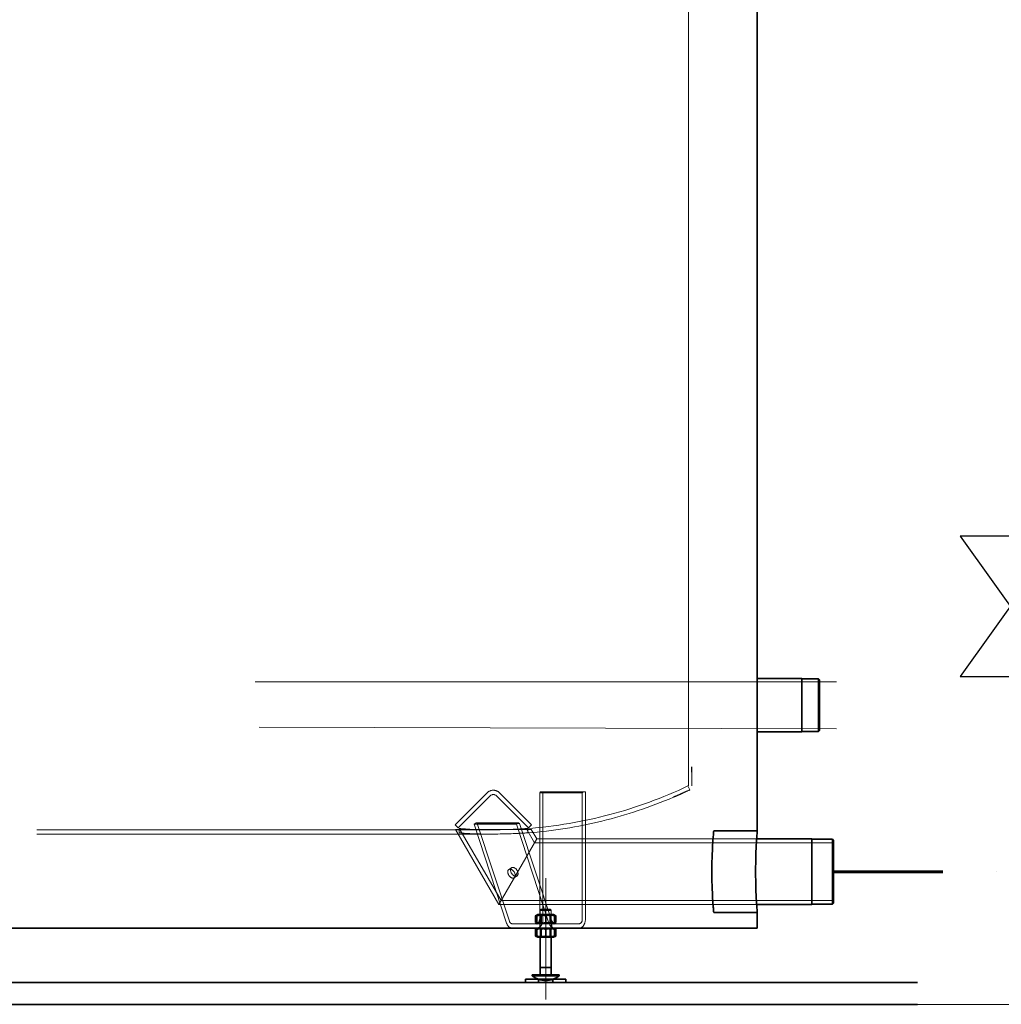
# Model space of a CAD drawing. Header units: millimetres. Extents: x -1254123 to -427507, y -785337 to -378997.
# Tile 4 of 33: x -641151 to -639925, y -406613 to -405383. Entities that reach past the tile are written whole.
import ezdxf

# ---------------------------------------------------------------- set-up
doc = ezdxf.new("R2010")
doc.units = ezdxf.units.MM
doc.header["$LTSCALE"] = 300
doc.linetypes.add('DASHDOT', pattern=[1, 0.5, -0.25, 0, -0.25])
doc.linetypes.add('DASHED', pattern=[0.75, 0.5, -0.25])
doc.layers.get('0').update_dxf_attribs({"lineweight": 9})
for name, color, linetype, lineweight in [('Skrytá (ISO)', 7, 'DASHED', 20), ('Viditelná (ISO)', 7, 'Continuous', 35), ('ZTI-V-other', 150, 'Continuous', 30), ('ZTI-V-SV', 170, 'DASHDOT', 60)]:
    doc.layers.add(name, color=color, linetype=linetype, lineweight=lineweight)

# ---------------------------------------------------------------- blocks, each defined once
blk = doc.blocks.new('ventil')
for p, q in [((62.5, 87.5), (-62.5, 87.5)), ((-62.5, -87.5), (62.5, 87.5)), ((62.5, -87.5), (-62.5, 87.5)), ((-62.5, -87.5), (62.5, -87.5))]:
    blk.add_line(p, q)

msp = doc.modelspace()

# ---------------------------------------------------------------- linework, layer by layer
msp.add_lwpolyline([(-648333.6, -406612.6), (-634608, -406612.6), (-634608, -402638.9)])
at = {"layer": 'Skrytá (ISO)', "color": 7, "ltscale": 31.442379}
for p, q in [((-640315.6, -404181.6), (-640315.6, -406303.8)), ((-640856.7, -406209.9), (-640131.1, -406209.9)), ((-640851.8, -406266.4), (-640131.1, -406268.4)), ((-640315.6, -406303.8), (-640315.6, -406339.9)), ((-640311.5, -406316.5), (-640311.5, -406332.5)), ((-640311.5, -406332.5), (-640311.6, -406332.5)), ((-640311.6, -406332.5), (-640311.6, -406333.1)), ((-640311.5, -406333.1), (-640311.6, -406333.1)), ((-640311.5, -406333.1), (-640311.5, -406339.9)), ((-640567, -406348.5), (-640607, -406388.4)), ((-640511.8, -406388.4), (-640551.7, -406348.5)), ((-640501.2, -406506.5), (-640501.2, -406348.7)), ((-640501.2, -406348.7), (-640448.3, -406348.7)), ((-640497.4, -406347.4), (-640497.4, -406506.5)), ((-640497.4, -406347.4), (-640444.5, -406347.4)), ((-640448.3, -406506.5), (-640448.3, -406348.7)), ((-640444.5, -406347.4), (-640444.5, -406506.5)), ((-640321.6, -406348.2), (-640321.6, -406348.1)), ((-640321, -406348), (-640321, -406347.8)), ((-640316.5, -406339.9), (-640314.2, -406344.8)), ((-640603.1, -406392.2), (-640563.2, -406352.3)), ((-640555.5, -406352.3), (-640515.6, -406392.2)), ((-640334.6, -406353.9), (-640334.6, -406353.8)), ((-640334.6, -406353.9), (-640334.6, -406354)), ((-640334.2, -406353.8), (-640334.2, -406353.6)), ((-640334.2, -406353.8), (-640334.2, -406353.8)), ((-640607, -406388.4), (-640603.1, -406392.2)), ((-640583.4, -406387.8), (-640580.8, -406386.1)), ((-640583.4, -406387.8), (-640530.6, -406387.8)), ((-640542.8, -406511.1), (-640583.4, -406387.8)), ((-640579.6, -406386.7), (-640580.8, -406386.1)), ((-640580.8, -406386.1), (-640527.9, -406386.1)), ((-640526.7, -406386.7), (-640579.6, -406386.7)), ((-640579.6, -406386.7), (-640539.3, -406508.8)), ((-640530.6, -406387.8), (-640527.9, -406386.1)), ((-640489.9, -406511.1), (-640530.6, -406387.8)), ((-640527.9, -406386.1), (-640526.7, -406386.7)), ((-640526.7, -406386.7), (-640486.4, -406508.8)), ((-640515.6, -406392.2), (-640511.8, -406388.4)), ((-640562.6, -406394.6), (-641129.4, -406394.6)), ((-640562.6, -406400.1), (-641129.4, -406400.1)), ((-640512, -406394.2), (-640606.7, -406394.2)), ((-640606.7, -406394.2), (-640552.6, -406488)), ((-640602.2, -406393), (-640602.2, -406398.5)), ((-640601, -406394.2), (-640549.7, -406483.1)), ((-640517.7, -406394.2), (-640508, -406410.9)), ((-640516.5, -406393), (-640516.5, -406398.5)), ((-640512, -406394.2), (-640505.2, -406406)), ((-640552.6, -406488), (-640505.2, -406406)), ((-640505.2, -406406), (-640552.6, -406488)), ((-640508, -406410.9), (-640134.7, -406410.9)), ((-640505.2, -406406), (-640230.6, -406406)), ((-640536.6, -406442), (-640540.1, -406444.3)), ((-640529.8, -406452.3), (-640533.3, -406454.6)), ((-640494, -406606.6), (-640494, -406455.2)), ((-640549.7, -406483.1), (-640134.7, -406483.1)), ((-640552.6, -406488), (-640230.6, -406488)), ((-640500.8, -406528.8), (-640500.8, -406495.2)), ((-640487.2, -406528.8), (-640487.2, -406495.2)), ((-640535.8, -406511.9), (-640505.1, -406511.9)), ((-640505.1, -406511.9), (-640452.2, -406511.9)), ((-640501.5, -406511.9), (-640501.5, -406517.4)), ((-640486.5, -406511.9), (-640486.5, -406517.4))]:
    msp.add_line(p, q, dxfattribs=at)
at = {"layer": 'Skrytá (ISO)', "color": 6, "ltscale": 0.228749}
for p, q in [((-640500.3, -406347.4), (-640501.2, -406348.7)), ((-640448.3, -406348.7), (-640447.4, -406347.4))]:
    msp.add_line(p, q, dxfattribs=at)
at = {"layer": 'Skrytá (ISO)', "color": 6, "ltscale": 0.485363}
msp.add_line((-640500.3, -406347.4), (-640497.4, -406347.4), dxfattribs=at)
at = {"layer": 'Skrytá (ISO)', "color": 7, "ltscale": 31.442379, "flags": 128}
for points in [[(-640334.6, -406353.8), (-640334, -406353.5), (-640333.5, -406353.3), (-640332.9, -406353.1), (-640332.3, -406352.8), (-640331.8, -406352.6), (-640331.2, -406352.3), (-640330.6, -406352.1), (-640330.1, -406351.8), (-640329.5, -406351.6), (-640328.9, -406351.3), (-640328.4, -406351.1), (-640327.8, -406350.9), (-640327.2, -406350.6), (-640326.7, -406350.4), (-640326.1, -406350.1), (-640325.5, -406349.9), (-640325, -406349.6), (-640324.4, -406349.3), (-640323.8, -406349.1), (-640323.3, -406348.8), (-640322.7, -406348.6), (-640322.1, -406348.3), (-640321.6, -406348.1), (-640321, -406347.8)], [(-640321, -406348), (-640321.6, -406348.2), (-640322.1, -406348.5), (-640322.7, -406348.7), (-640323.3, -406349), (-640323.8, -406349.2), (-640324.4, -406349.5), (-640325, -406349.8), (-640325.5, -406350), (-640326.1, -406350.3), (-640326.7, -406350.5), (-640327.2, -406350.8), (-640327.8, -406351), (-640328.4, -406351.2), (-640328.9, -406351.5), (-640329.5, -406351.7), (-640330.1, -406352), (-640330.6, -406352.2), (-640331.2, -406352.5), (-640331.8, -406352.7), (-640332.3, -406353), (-640332.9, -406353.2), (-640333.5, -406353.4), (-640334, -406353.7), (-640334.6, -406353.9)], [(-640321.6, -406348.1), (-640322.1, -406348.3), (-640322.6, -406348.6), (-640323.2, -406348.8), (-640323.7, -406349), (-640324.2, -406349.3), (-640324.7, -406349.5), (-640325.2, -406349.7), (-640325.8, -406350), (-640326.3, -406350.2), (-640326.8, -406350.4), (-640327.3, -406350.7), (-640327.9, -406350.9), (-640328.4, -406351.1), (-640328.9, -406351.4), (-640329.5, -406351.6), (-640330, -406351.8), (-640330.5, -406352), (-640331, -406352.3), (-640331.6, -406352.5), (-640332.1, -406352.7), (-640332.6, -406352.9), (-640333.1, -406353.2), (-640333.7, -406353.4), (-640334.2, -406353.6)], [(-640334.2, -406353.8), (-640333.7, -406353.5), (-640333.1, -406353.3), (-640332.6, -406353.1), (-640332.1, -406352.9), (-640331.6, -406352.6), (-640331, -406352.4), (-640330.5, -406352.2), (-640330, -406352), (-640329.5, -406351.7), (-640328.9, -406351.5), (-640328.4, -406351.3), (-640327.9, -406351), (-640327.3, -406350.8), (-640326.8, -406350.6), (-640326.3, -406350.3), (-640325.8, -406350.1), (-640325.2, -406349.9), (-640324.7, -406349.6), (-640324.2, -406349.4), (-640323.7, -406349.2), (-640323.2, -406348.9), (-640322.6, -406348.7), (-640322.1, -406348.5), (-640321.6, -406348.2)], [(-640602.2, -406393), (-640602.1, -406393), (-640601.9, -406393), (-640601.4, -406393.1), (-640600.9, -406393.1), (-640600.1, -406393.2), (-640599.2, -406393.3), (-640598.2, -406393.3), (-640597, -406393.4), (-640595.6, -406393.5), (-640594.1, -406393.6), (-640592.5, -406393.7), (-640590.8, -406393.8), (-640588.9, -406393.9), (-640586.9, -406394.1), (-640584.8, -406394.1), (-640582.6, -406394.2), (-640580.3, -406394.3), (-640578, -406394.4), (-640575.5, -406394.5), (-640573, -406394.5), (-640570.5, -406394.6), (-640567.8, -406394.6), (-640565.2, -406394.6), (-640562.6, -406394.6)], [(-640562.6, -406400.1), (-640565.2, -406400.1), (-640567.9, -406400), (-640570.5, -406400), (-640573, -406400), (-640575.5, -406399.9), (-640578, -406399.8), (-640580.3, -406399.8), (-640582.6, -406399.7), (-640584.8, -406399.6), (-640586.9, -406399.5), (-640588.9, -406399.4), (-640590.8, -406399.3), (-640592.5, -406399.2), (-640594.1, -406399.1), (-640595.6, -406399), (-640597, -406398.9), (-640598.2, -406398.8), (-640599.2, -406398.7), (-640600.1, -406398.6), (-640600.9, -406398.6), (-640601.4, -406398.5), (-640601.9, -406398.5), (-640602.1, -406398.5), (-640602.2, -406398.5)], [(-640562.6, -406394.6), (-640559.6, -406394.6), (-640556.7, -406394.6), (-640553.7, -406394.6), (-640550.8, -406394.5), (-640548, -406394.4), (-640545.2, -406394.4), (-640542.4, -406394.3), (-640539.8, -406394.2), (-640537.2, -406394.1), (-640534.8, -406394), (-640532.4, -406393.9), (-640530.2, -406393.8), (-640528.1, -406393.7), (-640526.2, -406393.6), (-640524.4, -406393.5), (-640522.8, -406393.4), (-640521.3, -406393.3), (-640520.1, -406393.2), (-640519, -406393.2), (-640518.1, -406393.1), (-640517.4, -406393.1), (-640516.9, -406393), (-640516.6, -406393), (-640516.5, -406393)], [(-640516.5, -406398.5), (-640516.6, -406398.5), (-640516.9, -406398.5), (-640517.4, -406398.5), (-640518.1, -406398.6), (-640519, -406398.6), (-640520.1, -406398.7), (-640521.3, -406398.8), (-640522.8, -406398.8), (-640524.4, -406398.9), (-640526.2, -406399), (-640528.1, -406399.1), (-640530.2, -406399.2), (-640532.4, -406399.3), (-640534.8, -406399.4), (-640537.2, -406399.5), (-640539.8, -406399.6), (-640542.4, -406399.7), (-640545.2, -406399.8), (-640548, -406399.9), (-640550.8, -406399.9), (-640553.7, -406400), (-640556.7, -406400), (-640559.6, -406400.1), (-640562.6, -406400.1)]]:
    msp.add_lwpolyline(points, dxfattribs=at)
at = {"layer": 'Skrytá (ISO)', "color": 7, "ltscale": 31.442379}
for centre, radius, start, end in [((-640846, -406333.1), 534.3, 0, 1.8232), ((-640846, -406332.5), 534.3, 0, 1.7175), ((-640846, -406333.1), 534.5, 0, 1.8227), ((-640846, -406332.5), 534.5, 0, 1.7171), ((-640559.4, -406356.1), 10.9, 45, 135), ((-640559.4, -406356.1), 5.44, 45, 135), ((-640559.4, -405828.9), 565.8, 274.3427, 295.4147), ((-640559.4, -405828.9), 571.2, 293.214, 294.5982), ((-640559.4, -405828.9), 571.1, 294.6044, 294.6681), ((-640559.4, -405828.9), 571.2, 294.6618, 295.4147), ((-640559.4, -405828.9), 571.2, 274.3012, 293.1695), ((-640559.4, -405828.9), 571.1, 293.1753, 293.2199)]:
    msp.add_arc(centre, radius, start, end, dxfattribs=at)
at = {"layer": 'Skrytá (ISO)', "color": 7, "ltscale": 31.442379, "extrusion": (0, 0, -1)}
for centre in [(-640536.7, -406449.4), (-640533.2, -406447.1)]:
    msp.add_ellipse(centre, major_axis=(3.37, -5.11), ratio=0.640856, dxfattribs=at)
for centre, major_axis, start_param, end_param in [((-640535.8, -406506.5), (0, -10.9), 0, 1.134464), ((-640535.8, -406506.5), (0, -5.44), 0, 1.134464), ((-640505.1, -406506.5), (0, -10.9), 4.712389, 6.283185), ((-640482.9, -406506.5), (0, -10.9), 0, 1.134464), ((-640452.2, -406506.5), (0, -10.9), 4.712389, 6.283185), ((-640452.2, -406506.5), (0, -5.44), 4.712389, 6.283185)]:
    msp.add_ellipse(centre, major_axis=major_axis, ratio=0.707107, start_param=start_param, end_param=end_param, dxfattribs=at)
at = {"layer": 'Viditelná (ISO)'}
for p, q in [((-640229.9, -404129.3), (-640229.9, -406319.5)), ((-640229.9, -406205.9), (-640174.2, -406205.9)), ((-640174.2, -406272.3), (-640174.2, -406205.9)), ((-640174.2, -406206.3), (-640153.3, -406206.3)), ((-640153.3, -406206.3), (-640153.3, -406271.9)), ((-640152.2, -406207.4), (-640153.3, -406206.3)), ((-640152.2, -406270.8), (-640152.2, -406207.4)), ((-640229.9, -406272.3), (-640174.2, -406272.3)), ((-640174.2, -406271.9), (-640153.3, -406271.9)), ((-640152.2, -406270.8), (-640153.3, -406271.9)), ((-640229.9, -406396), (-640229.9, -406319.5)), ((-640284.3, -406396), (-640229.9, -406396)), ((-640230.6, -406406), (-640161.9, -406406)), ((-640161.9, -406488), (-640161.9, -406406)), ((-640161.9, -406406.5), (-640136.1, -406406.5)), ((-640136.1, -406406.5), (-640136.1, -406487.6)), ((-640134.7, -406407.9), (-640136.1, -406406.5)), ((-640134.7, -406486.2), (-640134.7, -406407.9)), ((-640134.7, -406486.2), (-640136.1, -406487.6)), ((-640499.7, -406494), (-640500.8, -406495.2)), ((-640500.8, -406495.2), (-640487.2, -406495.2)), ((-640488.3, -406494), (-640499.7, -406494)), ((-640488.3, -406494), (-640487.2, -406495.2)), ((-640284.3, -406498), (-640229.9, -406498)), ((-640230.6, -406488), (-640161.9, -406488)), ((-640229.9, -406517.4), (-640229.9, -406498)), ((-640161.9, -406487.6), (-640136.1, -406487.6)), ((-640503.9, -406500.5), (-640506.6, -406502)), ((-640506.6, -406502), (-640506.6, -406510.4)), ((-640503.9, -406511.9), (-640506.6, -406510.4)), ((-640504.9, -406501), (-640504.9, -406502)), ((-640504.9, -406502), (-640504.9, -406510.4)), ((-640504.9, -406510.4), (-640504.9, -406511.4)), ((-640503.9, -406500.5), (-640484.1, -406500.5)), ((-640499.7, -406501.1), (-640500.8, -406500.5)), ((-640499.7, -406511.3), (-640500.8, -406511.9)), ((-640500.3, -406502), (-640500.3, -406510.4)), ((-640488.3, -406501.1), (-640499.7, -406501.1)), ((-640499.7, -406501.1), (-640499.7, -406511.3)), ((-640499.7, -406511.3), (-640488.3, -406511.3)), ((-640494, -406502), (-640494, -406510.4)), ((-640488.3, -406501.1), (-640487.2, -406500.5)), ((-640488.3, -406501.1), (-640488.3, -406511.3)), ((-640488.3, -406511.3), (-640487.2, -406511.9)), ((-640487.7, -406502), (-640487.7, -406510.4)), ((-640484.1, -406500.5), (-640481.4, -406502)), ((-640484.1, -406511.9), (-640481.4, -406510.4)), ((-640483.1, -406502), (-640483.1, -406501)), ((-640483.1, -406502), (-640483.1, -406510.4)), ((-640483.1, -406511.4), (-640483.1, -406510.4)), ((-640481.4, -406502), (-640481.4, -406510.4)), ((-640229.9, -406517.4), (-641462.1, -406517.4)), ((-640503.9, -406517.4), (-640506.6, -406518.9)), ((-640506.6, -406518.9), (-640506.6, -406527.3)), ((-640504.9, -406517.9), (-640504.9, -406518.9)), ((-640504.9, -406518.9), (-640504.9, -406527.3)), ((-640499.7, -406518), (-640500.8, -406517.4)), ((-640500.3, -406518.9), (-640500.3, -406527.3)), ((-640488.3, -406518), (-640499.7, -406518)), ((-640499.7, -406518), (-640499.7, -406528.1)), ((-640494, -406518.9), (-640494, -406527.3)), ((-640488.3, -406518), (-640487.2, -406517.4)), ((-640488.3, -406518), (-640488.3, -406528.1)), ((-640487.7, -406518.9), (-640487.7, -406527.3)), ((-640484.1, -406517.4), (-640481.4, -406518.9)), ((-640483.1, -406518.9), (-640483.1, -406517.9)), ((-640483.1, -406518.9), (-640483.1, -406527.3)), ((-640481.4, -406518.9), (-640481.4, -406527.3)), ((-640503.9, -406528.8), (-640506.6, -406527.3)), ((-640504.9, -406527.3), (-640504.9, -406528.2)), ((-640484.1, -406528.8), (-640503.9, -406528.8)), ((-640499.7, -406528.1), (-640500.8, -406528.8)), ((-640500.8, -406566.6), (-640500.8, -406528.8)), ((-640499.7, -406528.1), (-640488.3, -406528.1)), ((-640488.3, -406528.1), (-640487.2, -406528.8)), ((-640487.2, -406566.6), (-640487.2, -406528.8)), ((-640484.1, -406528.8), (-640481.4, -406527.3)), ((-640483.1, -406528.2), (-640483.1, -406527.3)), ((-640500.8, -406575.6), (-640500.8, -406566.6)), ((-640500.8, -406566.6), (-640494, -406566.6)), ((-640494, -406566.6), (-640487.2, -406566.6)), ((-640487.2, -406575.6), (-640487.2, -406566.6)), ((-641662, -406585.4), (-640030, -406585.4)), ((-641662, -406585.4), (-640030, -406585.4)), ((-640468.8, -406581.3), (-640519.2, -406581.3)), ((-640519.2, -406585.4), (-640519.2, -406581.3)), ((-640510.8, -406575.6), (-640477.2, -406575.6)), ((-640510.8, -406576.8), (-640510.8, -406575.6)), ((-640510.8, -406576.8), (-640477.2, -406576.8)), ((-640502.8, -406585.4), (-640502.8, -406581.3)), ((-640485.2, -406585.4), (-640485.2, -406581.3)), ((-640477.2, -406576.8), (-640477.2, -406575.6)), ((-640468.8, -406585.4), (-640468.8, -406581.3)), ((-640030, -406612.6), (-641662, -406612.6)), ((-640030, -406612.6), (-641662, -406612.6))]:
    msp.add_line(p, q, dxfattribs=at)
at = {"layer": 'Viditelná (ISO)', "flags": 128}
for points in [[(-640286.6, -406447), (-640286.6, -406443.8), (-640286.6, -406440.5), (-640286.5, -406437.2), (-640286.5, -406433.9), (-640286.4, -406430.7), (-640286.3, -406427.5), (-640286.2, -406424.4), (-640286, -406421.4), (-640285.9, -406418.6), (-640285.7, -406415.9), (-640285.6, -406413.3), (-640285.4, -406411), (-640285.3, -406408.8), (-640285.2, -406406.7), (-640285, -406404.7), (-640284.9, -406402.9), (-640284.7, -406401.3), (-640284.6, -406399.9), (-640284.5, -406398.7), (-640284.4, -406397.7), (-640284.4, -406397), (-640284.3, -406396.4), (-640284.3, -406396.1), (-640284.3, -406396)], [(-640229.9, -406396), (-640229.9, -406396.1), (-640229.9, -406396.4), (-640230, -406397), (-640230, -406397.7), (-640230.1, -406398.7), (-640230.2, -406399.9), (-640230.3, -406401.3), (-640230.4, -406402.9), (-640230.5, -406404.7), (-640230.7, -406406.7), (-640230.8, -406408.8), (-640230.9, -406411), (-640231.1, -406413.3), (-640231.2, -406415.9), (-640231.3, -406418.6), (-640231.5, -406421.4), (-640231.6, -406424.4), (-640231.7, -406427.5), (-640231.8, -406430.7), (-640231.9, -406433.9), (-640231.9, -406437.2), (-640232, -406440.5), (-640232, -406443.8), (-640232, -406447)], [(-640284.3, -406498), (-640284.3, -406497.9), (-640284.3, -406497.6), (-640284.4, -406497.1), (-640284.4, -406496.3), (-640284.5, -406495.3), (-640284.6, -406494.1), (-640284.7, -406492.7), (-640284.9, -406491.1), (-640285, -406489.4), (-640285.2, -406487.4), (-640285.3, -406485.3), (-640285.4, -406483.1), (-640285.6, -406480.7), (-640285.7, -406478.2), (-640285.9, -406475.5), (-640286, -406472.6), (-640286.2, -406469.6), (-640286.3, -406466.6), (-640286.4, -406463.4), (-640286.5, -406460.1), (-640286.5, -406456.8), (-640286.6, -406453.5), (-640286.6, -406450.3), (-640286.6, -406447)], [(-640232, -406447), (-640232, -406450.3), (-640232, -406453.5), (-640231.9, -406456.8), (-640231.9, -406460.1), (-640231.8, -406463.4), (-640231.7, -406466.6), (-640231.6, -406469.6), (-640231.5, -406472.6), (-640231.3, -406475.5), (-640231.2, -406478.2), (-640231.1, -406480.7), (-640230.9, -406483.1), (-640230.8, -406485.3), (-640230.7, -406487.4), (-640230.5, -406489.4), (-640230.4, -406491.1), (-640230.3, -406492.7), (-640230.2, -406494.1), (-640230.1, -406495.3), (-640230, -406496.3), (-640230, -406497.1), (-640229.9, -406497.6), (-640229.9, -406497.9), (-640229.9, -406498)], [(-640506.6, -406502), (-640506.3, -406501.8), (-640506, -406501.7), (-640505.7, -406501.6), (-640505.4, -406501.5), (-640505.2, -406501.4), (-640504.9, -406501.3), (-640504.7, -406501.2), (-640504.4, -406501.1), (-640504.2, -406501.1), (-640503.9, -406501.1), (-640503.7, -406501), (-640503.4, -406501), (-640503.2, -406501), (-640502.9, -406501.1), (-640502.7, -406501.1), (-640502.4, -406501.1), (-640502.2, -406501.2), (-640501.9, -406501.3), (-640501.7, -406501.4), (-640501.4, -406501.5), (-640501.1, -406501.6), (-640500.9, -406501.7), (-640500.6, -406501.8), (-640500.3, -406502)], [(-640500.3, -406510.4), (-640500.6, -406510.6), (-640500.9, -406510.7), (-640501.1, -406510.8), (-640501.4, -406511), (-640501.7, -406511), (-640501.9, -406511.1), (-640502.2, -406511.2), (-640502.4, -406511.3), (-640502.7, -406511.3), (-640502.9, -406511.3), (-640503.2, -406511.4), (-640503.4, -406511.4), (-640503.7, -406511.4), (-640503.9, -406511.3), (-640504.2, -406511.3), (-640504.4, -406511.3), (-640504.7, -406511.2), (-640504.9, -406511.1), (-640505.2, -406511), (-640505.4, -406511), (-640505.7, -406510.8), (-640506, -406510.7), (-640506.3, -406510.6), (-640506.6, -406510.4)], [(-640504.9, -406502), (-640504.4, -406501.8), (-640503.9, -406501.7), (-640503.4, -406501.6), (-640502.9, -406501.5), (-640502.5, -406501.4), (-640502, -406501.3), (-640501.6, -406501.2), (-640501.1, -406501.1), (-640500.7, -406501.1), (-640500.3, -406501.1), (-640499.9, -406501), (-640499.4, -406501), (-640499, -406501), (-640498.6, -406501.1), (-640498.2, -406501.1), (-640497.7, -406501.1), (-640497.3, -406501.2), (-640496.9, -406501.3), (-640496.4, -406501.4), (-640496, -406501.5), (-640495.5, -406501.6), (-640495, -406501.7), (-640494.5, -406501.8), (-640494, -406502)], [(-640494, -406510.4), (-640494.5, -406510.6), (-640495, -406510.7), (-640495.5, -406510.8), (-640496, -406511), (-640496.4, -406511), (-640496.9, -406511.1), (-640497.3, -406511.2), (-640497.7, -406511.3), (-640498.2, -406511.3), (-640498.6, -406511.3), (-640499, -406511.4), (-640499.4, -406511.4), (-640499.9, -406511.4), (-640500.3, -406511.3), (-640500.7, -406511.3), (-640501.1, -406511.3), (-640501.6, -406511.2), (-640502, -406511.1), (-640502.5, -406511), (-640502.9, -406511), (-640503.4, -406510.8), (-640503.9, -406510.7), (-640504.4, -406510.6), (-640504.9, -406510.4)], [(-640500.3, -406502), (-640499.7, -406501.8), (-640499.1, -406501.7), (-640498.6, -406501.6), (-640498, -406501.5), (-640497.5, -406501.4), (-640497, -406501.3), (-640496.5, -406501.2), (-640496, -406501.1), (-640495.5, -406501.1), (-640495, -406501.1), (-640494.5, -406501), (-640494, -406501), (-640493.5, -406501), (-640493, -406501.1), (-640492.5, -406501.1), (-640492, -406501.1), (-640491.5, -406501.2), (-640491, -406501.3), (-640490.5, -406501.4), (-640490, -406501.5), (-640489.4, -406501.6), (-640488.9, -406501.7), (-640488.3, -406501.8), (-640487.7, -406502)], [(-640487.7, -406510.4), (-640488.3, -406510.6), (-640488.9, -406510.7), (-640489.4, -406510.8), (-640490, -406511), (-640490.5, -406511), (-640491, -406511.1), (-640491.5, -406511.2), (-640492, -406511.3), (-640492.5, -406511.3), (-640493, -406511.3), (-640493.5, -406511.4), (-640494, -406511.4), (-640494.5, -406511.4), (-640495, -406511.3), (-640495.5, -406511.3), (-640496, -406511.3), (-640496.5, -406511.2), (-640497, -406511.1), (-640497.5, -406511), (-640498, -406511), (-640498.6, -406510.8), (-640499.1, -406510.7), (-640499.7, -406510.6), (-640500.3, -406510.4)], [(-640494, -406502), (-640493.5, -406501.8), (-640493, -406501.7), (-640492.5, -406501.6), (-640492, -406501.5), (-640491.6, -406501.4), (-640491.1, -406501.3), (-640490.7, -406501.2), (-640490.3, -406501.1), (-640489.8, -406501.1), (-640489.4, -406501.1), (-640489, -406501), (-640488.6, -406501), (-640488.1, -406501), (-640487.7, -406501.1), (-640487.3, -406501.1), (-640486.9, -406501.1), (-640486.4, -406501.2), (-640486, -406501.3), (-640485.5, -406501.4), (-640485.1, -406501.5), (-640484.6, -406501.6), (-640484.1, -406501.7), (-640483.6, -406501.8), (-640483.1, -406502)], [(-640483.1, -406510.4), (-640483.6, -406510.6), (-640484.1, -406510.7), (-640484.6, -406510.8), (-640485.1, -406511), (-640485.5, -406511), (-640486, -406511.1), (-640486.4, -406511.2), (-640486.9, -406511.3), (-640487.3, -406511.3), (-640487.7, -406511.3), (-640488.1, -406511.4), (-640488.6, -406511.4), (-640489, -406511.4), (-640489.4, -406511.3), (-640489.8, -406511.3), (-640490.3, -406511.3), (-640490.7, -406511.2), (-640491.1, -406511.1), (-640491.6, -406511), (-640492, -406511), (-640492.5, -406510.8), (-640493, -406510.7), (-640493.5, -406510.6), (-640494, -406510.4)], [(-640487.7, -406502), (-640487.4, -406501.8), (-640487.1, -406501.7), (-640486.9, -406501.6), (-640486.6, -406501.5), (-640486.3, -406501.4), (-640486.1, -406501.3), (-640485.8, -406501.2), (-640485.6, -406501.1), (-640485.3, -406501.1), (-640485.1, -406501.1), (-640484.8, -406501), (-640484.6, -406501), (-640484.3, -406501), (-640484.1, -406501.1), (-640483.8, -406501.1), (-640483.6, -406501.1), (-640483.3, -406501.2), (-640483.1, -406501.3), (-640482.8, -406501.4), (-640482.6, -406501.5), (-640482.3, -406501.6), (-640482, -406501.7), (-640481.7, -406501.8), (-640481.4, -406502)], [(-640481.4, -406510.4), (-640481.7, -406510.6), (-640482, -406510.7), (-640482.3, -406510.8), (-640482.6, -406511), (-640482.8, -406511), (-640483.1, -406511.1), (-640483.3, -406511.2), (-640483.6, -406511.3), (-640483.8, -406511.3), (-640484.1, -406511.3), (-640484.3, -406511.4), (-640484.6, -406511.4), (-640484.8, -406511.4), (-640485.1, -406511.3), (-640485.3, -406511.3), (-640485.6, -406511.3), (-640485.8, -406511.2), (-640486.1, -406511.1), (-640486.3, -406511), (-640486.6, -406511), (-640486.9, -406510.8), (-640487.1, -406510.7), (-640487.4, -406510.6), (-640487.7, -406510.4)], [(-640506.6, -406518.9), (-640506.3, -406518.7), (-640506, -406518.6), (-640505.7, -406518.4), (-640505.4, -406518.3), (-640505.2, -406518.2), (-640504.9, -406518.1), (-640504.7, -406518.1), (-640504.4, -406518), (-640504.2, -406518), (-640503.9, -406517.9), (-640503.7, -406517.9), (-640503.4, -406517.9), (-640503.2, -406517.9), (-640502.9, -406517.9), (-640502.7, -406518), (-640502.4, -406518), (-640502.2, -406518.1), (-640501.9, -406518.1), (-640501.7, -406518.2), (-640501.4, -406518.3), (-640501.1, -406518.4), (-640500.9, -406518.6), (-640500.6, -406518.7), (-640500.3, -406518.9)], [(-640504.9, -406518.9), (-640504.4, -406518.7), (-640503.9, -406518.6), (-640503.4, -406518.4), (-640502.9, -406518.3), (-640502.5, -406518.2), (-640502, -406518.1), (-640501.6, -406518.1), (-640501.1, -406518), (-640500.7, -406518), (-640500.3, -406517.9), (-640499.9, -406517.9), (-640499.4, -406517.9), (-640499, -406517.9), (-640498.6, -406517.9), (-640498.2, -406518), (-640497.7, -406518), (-640497.3, -406518.1), (-640496.9, -406518.1), (-640496.4, -406518.2), (-640496, -406518.3), (-640495.5, -406518.4), (-640495, -406518.6), (-640494.5, -406518.7), (-640494, -406518.9)], [(-640500.3, -406518.9), (-640499.7, -406518.7), (-640499.1, -406518.6), (-640498.6, -406518.4), (-640498, -406518.3), (-640497.5, -406518.2), (-640497, -406518.1), (-640496.5, -406518.1), (-640496, -406518), (-640495.5, -406518), (-640495, -406517.9), (-640494.5, -406517.9), (-640494, -406517.9), (-640493.5, -406517.9), (-640493, -406517.9), (-640492.5, -406518), (-640492, -406518), (-640491.5, -406518.1), (-640491, -406518.1), (-640490.5, -406518.2), (-640490, -406518.3), (-640489.4, -406518.4), (-640488.9, -406518.6), (-640488.3, -406518.7), (-640487.7, -406518.9)], [(-640494, -406518.9), (-640493.5, -406518.7), (-640493, -406518.6), (-640492.5, -406518.4), (-640492, -406518.3), (-640491.6, -406518.2), (-640491.1, -406518.1), (-640490.7, -406518.1), (-640490.3, -406518), (-640489.8, -406518), (-640489.4, -406517.9), (-640489, -406517.9), (-640488.6, -406517.9), (-640488.1, -406517.9), (-640487.7, -406517.9), (-640487.3, -406518), (-640486.9, -406518), (-640486.4, -406518.1), (-640486, -406518.1), (-640485.5, -406518.2), (-640485.1, -406518.3), (-640484.6, -406518.4), (-640484.1, -406518.6), (-640483.6, -406518.7), (-640483.1, -406518.9)], [(-640487.7, -406518.9), (-640487.4, -406518.7), (-640487.1, -406518.6), (-640486.9, -406518.4), (-640486.6, -406518.3), (-640486.3, -406518.2), (-640486.1, -406518.1), (-640485.8, -406518.1), (-640485.6, -406518), (-640485.3, -406518), (-640485.1, -406517.9), (-640484.8, -406517.9), (-640484.6, -406517.9), (-640484.3, -406517.9), (-640484.1, -406517.9), (-640483.8, -406518), (-640483.6, -406518), (-640483.3, -406518.1), (-640483.1, -406518.1), (-640482.8, -406518.2), (-640482.6, -406518.3), (-640482.3, -406518.4), (-640482, -406518.6), (-640481.7, -406518.7), (-640481.4, -406518.9)], [(-640500.3, -406527.3), (-640500.6, -406527.4), (-640500.9, -406527.6), (-640501.1, -406527.7), (-640501.4, -406527.8), (-640501.7, -406527.9), (-640501.9, -406528), (-640502.2, -406528.1), (-640502.4, -406528.1), (-640502.7, -406528.2), (-640502.9, -406528.2), (-640503.2, -406528.2), (-640503.4, -406528.2), (-640503.7, -406528.2), (-640503.9, -406528.2), (-640504.2, -406528.2), (-640504.4, -406528.1), (-640504.7, -406528.1), (-640504.9, -406528), (-640505.2, -406527.9), (-640505.4, -406527.8), (-640505.7, -406527.7), (-640506, -406527.6), (-640506.3, -406527.4), (-640506.6, -406527.3)], [(-640494, -406527.3), (-640494.5, -406527.4), (-640495, -406527.6), (-640495.5, -406527.7), (-640496, -406527.8), (-640496.4, -406527.9), (-640496.9, -406528), (-640497.3, -406528.1), (-640497.7, -406528.1), (-640498.2, -406528.2), (-640498.6, -406528.2), (-640499, -406528.2), (-640499.4, -406528.2), (-640499.9, -406528.2), (-640500.3, -406528.2), (-640500.7, -406528.2), (-640501.1, -406528.1), (-640501.6, -406528.1), (-640502, -406528), (-640502.5, -406527.9), (-640502.9, -406527.8), (-640503.4, -406527.7), (-640503.9, -406527.6), (-640504.4, -406527.4), (-640504.9, -406527.3)], [(-640487.7, -406527.3), (-640488.3, -406527.4), (-640488.9, -406527.6), (-640489.4, -406527.7), (-640490, -406527.8), (-640490.5, -406527.9), (-640491, -406528), (-640491.5, -406528.1), (-640492, -406528.1), (-640492.5, -406528.2), (-640493, -406528.2), (-640493.5, -406528.2), (-640494, -406528.2), (-640494.5, -406528.2), (-640495, -406528.2), (-640495.5, -406528.2), (-640496, -406528.1), (-640496.5, -406528.1), (-640497, -406528), (-640497.5, -406527.9), (-640498, -406527.8), (-640498.6, -406527.7), (-640499.1, -406527.6), (-640499.7, -406527.4), (-640500.3, -406527.3)], [(-640483.1, -406527.3), (-640483.6, -406527.4), (-640484.1, -406527.6), (-640484.6, -406527.7), (-640485.1, -406527.8), (-640485.5, -406527.9), (-640486, -406528), (-640486.4, -406528.1), (-640486.9, -406528.1), (-640487.3, -406528.2), (-640487.7, -406528.2), (-640488.1, -406528.2), (-640488.6, -406528.2), (-640489, -406528.2), (-640489.4, -406528.2), (-640489.8, -406528.2), (-640490.3, -406528.1), (-640490.7, -406528.1), (-640491.1, -406528), (-640491.6, -406527.9), (-640492, -406527.8), (-640492.5, -406527.7), (-640493, -406527.6), (-640493.5, -406527.4), (-640494, -406527.3)], [(-640481.4, -406527.3), (-640481.7, -406527.4), (-640482, -406527.6), (-640482.3, -406527.7), (-640482.6, -406527.8), (-640482.8, -406527.9), (-640483.1, -406528), (-640483.3, -406528.1), (-640483.6, -406528.1), (-640483.8, -406528.2), (-640484.1, -406528.2), (-640484.3, -406528.2), (-640484.6, -406528.2), (-640484.8, -406528.2), (-640485.1, -406528.2), (-640485.3, -406528.2), (-640485.6, -406528.1), (-640485.8, -406528.1), (-640486.1, -406528), (-640486.3, -406527.9), (-640486.6, -406527.8), (-640486.9, -406527.7), (-640487.1, -406527.6), (-640487.4, -406527.4), (-640487.7, -406527.3)]]:
    msp.add_lwpolyline(points, dxfattribs=at)
at = {"layer": 'Viditelná (ISO)'}
for start, end in [(230.0643, 249.8245), (249.8245, 290.1755), (290.1755, 309.9357)]:
    msp.add_arc((-640494, -406556.8), 26.1, start, end, dxfattribs=at)
at = {"layer": 'Viditelná (ISO)', "extrusion": (0, 0, -1)}
for centre, start_param, end_param in [((-640505.1, -406506.5), 4.712389, 6.283185), ((-640482.9, -406506.5), 0, 1.134464)]:
    msp.add_ellipse(centre, major_axis=(0, -5.44), ratio=0.707107, start_param=start_param, end_param=end_param, dxfattribs=at)
at = {"layer": 'ZTI-V-SV', "ltscale": 0.9}
msp.add_line((-640133.3, -406447), (-639914.2, -406447), dxfattribs=at)

# ---------------------------------------------------------------- block references
at = {"layer": 'ZTI-V-other', "rotation": 179.9999999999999}
msp.add_blockref('ventil', (-639914.2, -406115.6), dxfattribs=at)

doc.saveas('drawing.dxf')
